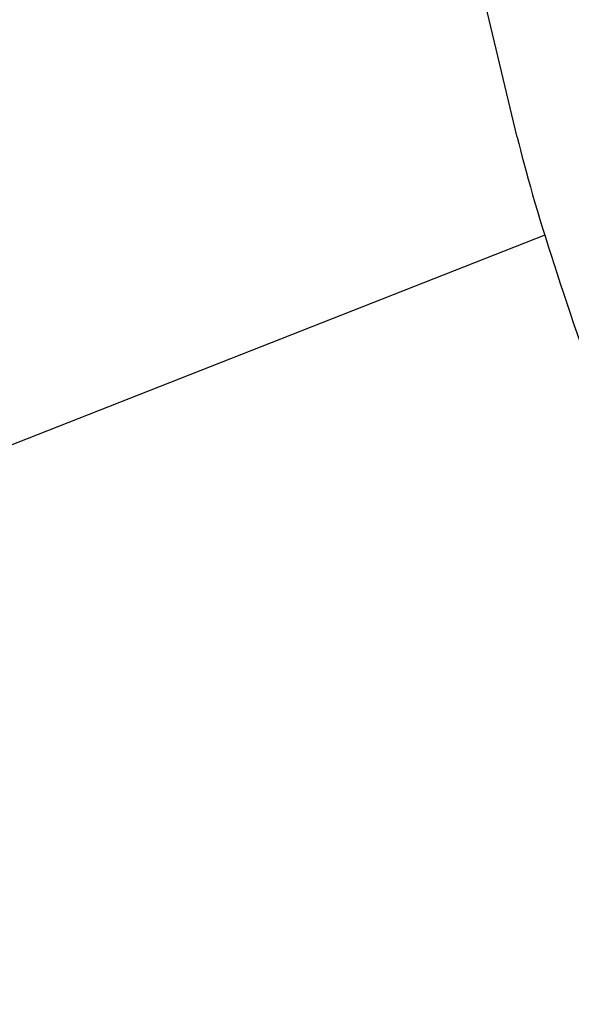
# Model space of a CAD drawing. Header units: inches. Extents: x 36 to 1719, y -84 to 1122.
# Tile 97 of 256: x 648.486 to 649.039, y 303.108 to 304.097. Entities that reach past the tile are written whole.
import ezdxf

# ---------------------------------------------------------------- set-up
doc = ezdxf.new("R2010")
doc.units = ezdxf.units.IN
doc.header["$LTSCALE"] = 48
doc.header["$MEASUREMENT"] = 0
doc.layers.add('Visible (ANSI)', color=7, linetype='Continuous', lineweight=30)

msp = doc.modelspace()

# ---------------------------------------------------------------- linework, layer by layer
at = {"layer": 'Visible (ANSI)'}
for p, q in [((648.98512, 303.9788), (648.52459, 305.90902)), ((649.01279, 303.88019), (648.2729, 303.58922))]:
    msp.add_line(p, q, dxfattribs=at)
for centre, major_axis, start_param, end_param in [((649.28757, 304.83621), (-0.4346, 1.10511), 0, 2.297664), ((649.16218, 303.59081), (-0.18299, 0.46531), 0.551493, 2.12229), ((648.54739, 302.89125), (0.27448, -0.69797), 3.141593, 6.283185)]:
    msp.add_ellipse(centre, major_axis=major_axis, ratio=0.086988, start_param=start_param, end_param=end_param, dxfattribs=at)

doc.saveas('drawing.dxf')
